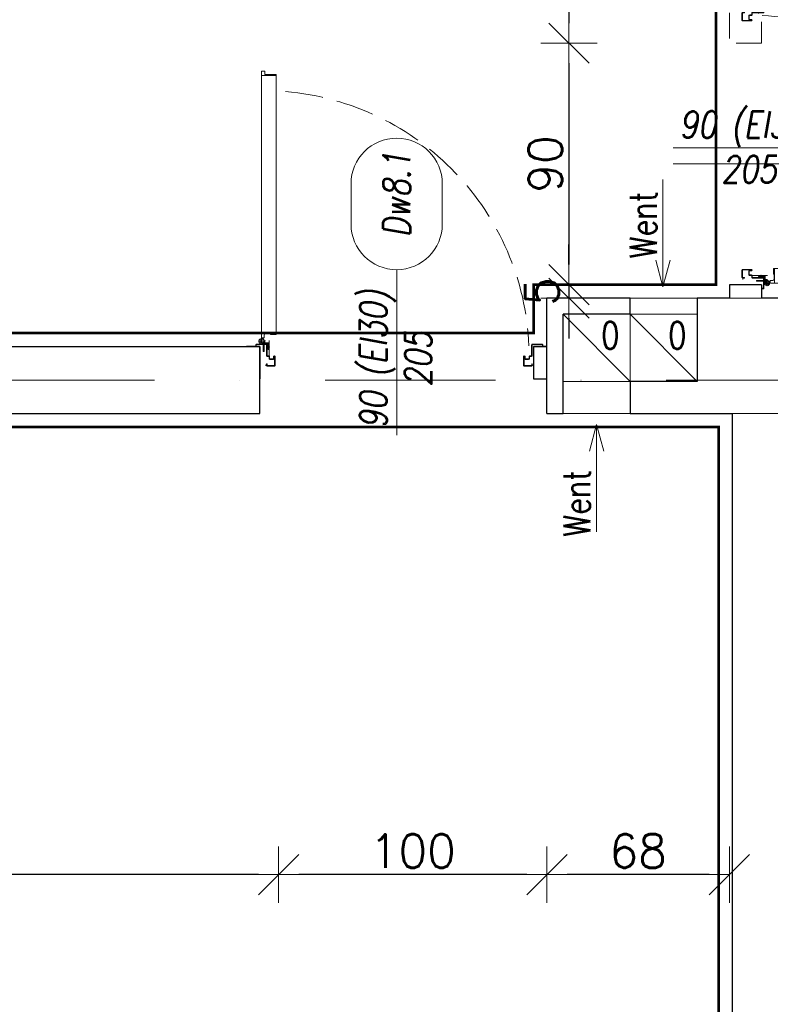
# Model space of a CAD drawing. Header units: millimetres. Extents: x 23192 to 177760, y -399809 to -79279.
# Tile 116 of 256: x 50813 to 51093, y -195172 to -194805. Entities that reach past the tile are written whole.
import ezdxf
from ezdxf.enums import TextEntityAlignment as Align

# ---------------------------------------------------------------- set-up
doc = ezdxf.new("R2010")
doc.units = ezdxf.units.MM
for name, pattern in [('2_3', [1, 0.5, -0.5]), ('CARKOVANA', [7.5, 5, -2.5]), ('CENTER', [0.6, 0.375, -0.075, 0.075, -0.075]), ('DASHDOT', [25.4, 12.7, -6.35, 0, -6.35]), ('Hidden Line', [391.222223, 282.222223, -109]), ('HIDDEN2', [4.7625, 3.175, -1.5875])]:
    doc.linetypes.add(name, pattern=pattern)
doc.layers.get('0').update_dxf_attribs({"lineweight": 0})
for name, color, linetype, lineweight in [('!! 0_ Istn-sciany', 3, 'Continuous', 30), ('!! 0_ Istn-widok', 1, 'Continuous', 15), ('!! 0_Istn-drzwi', 1, 'Continuous', 13), ('!! 0_Istn-went', 5, 'Continuous', 13), ('!! 1  WYDZIELENIE PPOŻ', 252, 'Continuous', 0), ('!! 1_drzwi-linia', 213, 'Continuous', 5), ('!! 2_drzwi opis', 151, 'Continuous', 9), ('!! wymiary osi', 250, 'Continuous', 9), ('0-osie-liniA', 14, 'DASHDOT', 5)]:
    doc.layers.add(name, color=color, linetype=linetype, lineweight=lineweight)
doc.layers.add('!! 1_Wyburzenia', color=252, linetype='CARKOVANA', lineweight=13, true_color=0x696969)
doc.styles.add('50', font='ROMANS.shx', dxfattribs={"width": 0.8, "height": 10})
doc.styles.add('ARCHETYP', font='romans.shx', dxfattribs={"height": 15})
doc.styles.add('TXT', font='simplex.shx')
doc.dimstyles.new('DIM50', dxfattribs={"dimscale": 5, "dimtxt": 2.5, "dimasz": 1.5, "dimexe": 0, "dimexo": 0, "dimgap": 0.5, "dimtad": 1, "dimdec": 4, "dimrnd": 0.5, "dimdsep": 46, "dimtxsty": 'TXT', "dimblk1": 'TICK1', "dimblk2": 'TICK1', "dimsah": 1, "dimcen": 0, "dimse1": 1, "dimse2": 1, "dimclrd": 1, "dimclre": 7, "dimclrt": 9, "dimadec": 0, "dimazin": 0, "dimtfac": 1, "dimtdec": 4, "dimtmove": 2, "dimatfit": 3, "dimldrblk": 'TICK1', "dimfxl": 1, "dimtolj": 1, "dimarcsym": 0})

# ---------------------------------------------------------------- blocks, each defined once
blk = doc.blocks.new('BLOK OSI')
at = {"layer": '0-osie-liniA', "ltscale": 5}
blk.add_lwpolyline([(48639.25763, -195002.0883), (55442.2848, -195002.0883)], dxfattribs=at)
blk = doc.blocks.new('TICK1')
at = {"color": 2}
blk.add_line((-1, -1), (1, 1), dxfattribs=at)
at = {"color": 0}
for p, q in [((0, -1.4), (0, 1.4)), ((0, 0), (-1, 0))]:
    blk.add_line(p, q, dxfattribs=at)
blk = doc.blocks.new('*D2597')
at = {"layer": '!! wymiary osi', "color": 1, "lineweight": -2, "transparency": 16777216}
blk.add_line((51017.9, -194509.09), (51017.9, -194806.09), dxfattribs=at)
at = {"layer": 'DEFPOINTS', "color": 0, "transparency": 16777216}
for p in [(51077.71, -194501.59), (51017.9, -194813.59), (51077.71, -194813.59)]:
    blk.add_point(p, dxfattribs=at)
at = {"layer": '!! wymiary osi', "color": 1, "lineweight": -2, "transparency": 16777216, "xscale": 7.5, "yscale": 7.5, "zscale": 7.5}
for p, rotation in [((51017.9, -194501.59), 90), ((51017.9, -194813.59), 270)]:
    blk.add_blockref('TICK1', p, dxfattribs=dict(at, rotation=rotation))
at = {"layer": '!! wymiary osi', "color": 9, "transparency": 16777216, "insert": (51009.15, -194657.59), "char_height": 12.5, "attachment_point": 5, "rotation": 90, "style": 'TXT'}
blk.add_mtext('\\A1;312', dxfattribs=at)
blk = doc.blocks.new('*D2598')
at = {"layer": '!! wymiary osi', "color": 1, "lineweight": -2, "transparency": 16777216}
blk.add_line((51017.9, -194821.09), (51017.9, -194896.09), dxfattribs=at)
at = {"layer": 'DEFPOINTS', "color": 0, "transparency": 16777216}
for p in [(51077.71, -194813.59), (51017.9, -194903.59), (51077.71, -194903.59)]:
    blk.add_point(p, dxfattribs=at)
at = {"layer": '!! wymiary osi', "color": 1, "lineweight": -2, "transparency": 16777216, "xscale": 7.5, "yscale": 7.5, "zscale": 7.5}
for p, rotation in [((51017.9, -194813.59), 90), ((51017.9, -194903.59), 270)]:
    blk.add_blockref('TICK1', p, dxfattribs=dict(at, rotation=rotation))
at = {"layer": '!! wymiary osi', "color": 9, "transparency": 16777216, "insert": (51009.15, -194858.59), "char_height": 12.5, "attachment_point": 5, "rotation": 90, "style": 'TXT'}
blk.add_mtext('\\A1;90', dxfattribs=at)
blk = doc.blocks.new('*D2599')
at = {"layer": '!! wymiary osi', "color": 1, "lineweight": -2, "transparency": 16777216}
for p, q in [((51017.9, -194896.09), (51017.9, -194888.59)), ((51017.9, -194903.59), (51017.9, -194908.59)), ((51017.9, -194916.09), (51017.9, -194923.59))]:
    blk.add_line(p, q, dxfattribs=at)
at = {"layer": 'DEFPOINTS', "color": 0, "transparency": 16777216}
for p in [(51077.71, -194903.59), (51017.9, -194908.59), (51077.71, -194908.59)]:
    blk.add_point(p, dxfattribs=at)
at = {"layer": '!! wymiary osi', "color": 1, "lineweight": -2, "transparency": 16777216, "xscale": 7.5, "yscale": 7.5, "zscale": 7.5}
for p, rotation in [((51017.9, -194903.59), 270), ((51017.9, -194908.59), 90)]:
    blk.add_blockref('TICK1', p, dxfattribs=dict(at, rotation=rotation))
at = {"layer": '!! wymiary osi', "color": 9, "transparency": 16777216, "insert": (51007.9, -194906.09), "char_height": 12.5, "attachment_point": 5, "rotation": 90, "style": 'TXT'}
blk.add_mtext('\\A1;5', dxfattribs=at)
blk = doc.blocks.new('*D2600')
at = {"layer": '!! wymiary osi', "color": 1, "lineweight": -2, "transparency": 16777216}
blk.add_line((51070.21, -195123.33), (51017.21, -195123.33), dxfattribs=at)
at = {"layer": 'DEFPOINTS', "color": 0, "transparency": 16777216}
for p in [(51009.71, -195060.37), (51077.71, -195060.37), (51009.71, -195123.33)]:
    blk.add_point(p, dxfattribs=at)
at = {"layer": '!! wymiary osi', "color": 1, "lineweight": -2, "transparency": 16777216, "xscale": 7.5, "yscale": 7.5, "zscale": 7.5, "rotation": 180}
blk.add_blockref('TICK1', (51009.71, -195123.33), dxfattribs=at)
at = {"layer": '!! wymiary osi', "color": 1, "lineweight": -2, "transparency": 16777216, "xscale": 7.5, "yscale": 7.5, "zscale": 7.5}
blk.add_blockref('TICK1', (51077.71, -195123.33), dxfattribs=at)
at = {"layer": '!! wymiary osi', "color": 9, "transparency": 16777216, "insert": (51043.71, -195114.58), "char_height": 12.5, "attachment_point": 5, "style": 'TXT'}
blk.add_mtext('\\A1;68', dxfattribs=at)
blk = doc.blocks.new('*D2601')
at = {"layer": '!! wymiary osi', "color": 1, "lineweight": -2, "transparency": 16777216}
blk.add_line((51002.21, -195123.33), (50917.21, -195123.33), dxfattribs=at)
at = {"layer": 'DEFPOINTS', "color": 0, "transparency": 16777216}
for p in [(50909.71, -195060.37), (51009.71, -195060.37), (50909.71, -195123.33)]:
    blk.add_point(p, dxfattribs=at)
at = {"layer": '!! wymiary osi', "color": 1, "lineweight": -2, "transparency": 16777216, "xscale": 7.5, "yscale": 7.5, "zscale": 7.5, "rotation": 180}
blk.add_blockref('TICK1', (50909.71, -195123.33), dxfattribs=at)
at = {"layer": '!! wymiary osi', "color": 1, "lineweight": -2, "transparency": 16777216, "xscale": 7.5, "yscale": 7.5, "zscale": 7.5}
blk.add_blockref('TICK1', (51009.71, -195123.33), dxfattribs=at)
at = {"layer": '!! wymiary osi', "color": 9, "transparency": 16777216, "insert": (50959.71, -195114.58), "char_height": 12.5, "attachment_point": 5, "style": 'TXT'}
blk.add_mtext('\\A1;100', dxfattribs=at)
blk = doc.blocks.new('*D2602')
at = {"layer": '!! wymiary osi', "color": 1, "lineweight": -2, "transparency": 16777216}
blk.add_line((50902.21, -195123.33), (50503.21, -195123.33), dxfattribs=at)
at = {"layer": 'DEFPOINTS', "color": 0, "transparency": 16777216}
for p in [(50495.71, -195060.37), (50909.71, -195060.37), (50495.71, -195123.33)]:
    blk.add_point(p, dxfattribs=at)
at = {"layer": '!! wymiary osi', "color": 1, "lineweight": -2, "transparency": 16777216, "xscale": 7.5, "yscale": 7.5, "zscale": 7.5, "rotation": 180}
blk.add_blockref('TICK1', (50495.71, -195123.33), dxfattribs=at)
at = {"layer": '!! wymiary osi', "color": 1, "lineweight": -2, "transparency": 16777216, "xscale": 7.5, "yscale": 7.5, "zscale": 7.5}
blk.add_blockref('TICK1', (50909.71, -195123.33), dxfattribs=at)
at = {"layer": '!! wymiary osi', "color": 9, "transparency": 16777216, "insert": (50702.71, -195114.58), "char_height": 12.5, "attachment_point": 5, "style": 'TXT'}
blk.add_mtext('\\A1;414', dxfattribs=at)
blk = doc.blocks.new('1_ok-opis')
blk.add_line((0, 111.61), (0, 50))
for points in [[(-17, 128.61), (-17, 143.61)], [(17, 128.61), (17, 143.61)]]:
    blk.add_lwpolyline(points)
for centre, start, end in [((0, 143.61), 0, 180), ((0, 128.61), 180, 0)]:
    blk.add_arc(centre, 17, start, end)
at = {"style": 'ARCHETYP'}
for tag, height, rotation, p in [('NR', 12, 90, (0, 136.9)), ('NR', 12, 270, (0, 136.9)), ('SZEROKOŚĆ', 10, 90, (-8, 78.29)), ('SZEROKOŚĆ', 10, 270, (8, 78.29)), ('WYSOKOŚĆ', 10, 270, (-8, 78.29)), ('WYSOKOŚĆ', 10, 90, (8, 78.29))]:
    blk.add_attdef(tag, text='', height=height, rotation=rotation, dxfattribs=at).set_placement(p, align=Align.MIDDLE)
blk = doc.blocks.new('zaw-dr-90-p')
at = {"color": 2, "linetype": 'CENTER', "ltscale": 0.2}
for p, q in [((12, 0), (-12, 0)), ((0, 12), (0, -12)), ((24.5, 24), (31, 24)), ((24.5, 19), (31, 19))]:
    blk.add_line(p, q, dxfattribs=at)
at = {"ltscale": 0.2}
for p, q in [((10, 12), (6.5, 12)), ((10, 0), (10, 6.5))]:
    blk.add_line(p, q, dxfattribs=at)
blk.add_lwpolyline([(10, 10), (10, 39), (6.5, 39), (6.5, 10)], dxfattribs=at)
blk.add_lwpolyline([(0, 6.5), (23.5, 6.5, 0.414214), (28, 11), (28, 31), (24.5, 31), (24.5, 11, -0.414214), (23.5, 10), (0, 10, 4.561698), (7.6, 6.5), (4.9, 4.2)], format="xyb", dxfattribs=at)
blk.add_lwpolyline([(-0.2, -0.2), (-2.5, -0.2), (-2.5, 0.2), (-0.2, 0.2), (-0.2, 2.5), (0.2, 2.5), (0.2, 0.2), (2.8, 0.2), (2.8, -0.2), (0.2, -0.2), (0.2, -2.8), (-0.2, -2.8)], close=True)
blk.add_circle((0, 0), 6.5, dxfattribs=at)
blk = doc.blocks.new('drzwi 90- sc 12')
for p, q in [((-13616.12, 20410.26), (-13616.12, 20411.46)), ((-13616.12, 20411.46), (-13615.02, 20411.46)), ((-13614.92, 20411.36), (-13614.92, 20313.77)), ((-13620.32, 20410.16), (-13620.32, 20313.77)), ((-13614.92, 20409.86), (-13620.32, 20409.86)), ((-13616.12, 20410.26), (-13620.22, 20410.26)), ((-13616.12, 20410.26), (-13620, 20410.26)), ((-13618.17, 20410.26), (-13616.22, 20410.26)), ((-13618.17, 20410.26), (-13616.22, 20410.26)), ((-13620.32, 20313.47), (-13620.32, 20317.97)), ((-13614.92, 20312.27), (-13614.92, 20317.97)), ((-13614.92, 20313.77), (-13620.32, 20313.77)), ((-13618.22, 20313.37), (-13620.22, 20313.37)), ((-13618.22, 20313.67), (-13618.22, 20313.37)), ((-13618.22, 20313.67), (-13616.42, 20313.67)), ((-13615.92, 20313.17), (-13615.92, 20312.17)), ((-13615.92, 20312.17), (-13615.02, 20312.17)), ((-13715.57, 20308.32), (-13715.57, 20308.56)), ((-13715.57, 20307.69), (-13715.57, 20308.56)), ((-13715.57, 20307.82), (-13715.57, 20308.56)), ((-13715.57, 20307.72), (-13715.37, 20307.72)), ((-13617.77, 20311.12), (-13617.77, 20305.72)), ((-13617.77, 20311.12), (-13617.77, 20305.72)), ((-13616.17, 20309.92), (-13617.37, 20309.92)), ((-13616.17, 20309.92), (-13616.17, 20311.02)), ((-13715.77, 20301.96), (-13716.27, 20301.96)), ((-13616.77, 20301.96), (-13616.27, 20301.96))]:
    blk.add_line(p, q)
for points in [[(-13665.27, 20284.96), (-13665.27, 20325.83)], [(-13615.57, 20309.64), (-13615.32, 20309.64), (-13615.32, 20309.82), (-13616.32, 20309.82), (-13616.32, 20309.64), (-13615.92, 20309.64)]]:
    blk.add_lwpolyline(points)
at = {"lineweight": 30}
for points in [[(-13716.27, 20308.92), (-13721.27, 20308.92)], [(-13716.27, 20308.92), (-13716.27, 20296.92)], [(-13614.27, 20308.92), (-13609.27, 20308.92)], [(-13614.27, 20308.92), (-13614.27, 20296.92)]]:
    blk.add_lwpolyline(points, dxfattribs=at)
at = {"ltscale": 0.2}
for points in [[(-13715.57, 20307.51), (-13715.57, 20309.48, 0.414214), (-13715.91, 20309.82), (-13719.43, 20309.82, 0.414214), (-13719.77, 20309.48), (-13719.77, 20308.92), (-13719.59, 20308.92), (-13719.59, 20309.48, -0.414214), (-13719.43, 20309.64), (-13716.97, 20309.64)], [(-13716.97, 20309.64), (-13715.91, 20309.64, -0.414214), (-13715.75, 20309.48), (-13715.75, 20307.51)], [(-13715.75, 20307.76), (-13715.75, 20305.58, 0.414214), (-13715.41, 20305.24), (-13714.96, 20305.24, -0.414214), (-13714.8, 20305.08), (-13714.8, 20304.48, 0.414214), (-13714.46, 20304.14), (-13713.28, 20304.14, 0.414214), (-13712.94, 20304.48), (-13712.94, 20305.15, -1), (-13712.75, 20305.15), (-13712.75, 20301.96, -0.414214), (-13712.91, 20301.8), (-13715.43, 20301.8, -0.414214), (-13715.59, 20301.96), (-13715.59, 20302.52), (-13715.77, 20302.52), (-13715.77, 20301.96, 0.414214), (-13715.43, 20301.62), (-13712.91, 20301.62, 0.414214), (-13712.57, 20301.96), (-13712.57, 20305.15, 1), (-13713.12, 20305.15), (-13713.12, 20304.48, -0.414214), (-13713.28, 20304.32), (-13714.46, 20304.32, -0.414214), (-13714.62, 20304.48), (-13714.62, 20305.08, 0.414214), (-13714.96, 20305.42), (-13715.41, 20305.42, -0.414214), (-13715.57, 20305.58), (-13715.57, 20307.64)], [(-13615.92, 20309.64), (-13616.63, 20309.64, 0.414214), (-13616.79, 20309.48), (-13616.79, 20305.58, -0.414214), (-13617.13, 20305.24), (-13617.58, 20305.24, 0.414214), (-13617.74, 20305.08), (-13617.74, 20304.48, -0.414214), (-13618.08, 20304.14), (-13619.26, 20304.14, -0.414214), (-13619.6, 20304.48), (-13619.6, 20305.15, 1), (-13619.79, 20305.15), (-13619.79, 20301.96, 0.414214), (-13619.63, 20301.8), (-13617.11, 20301.8, 0.414214), (-13616.95, 20301.96), (-13616.95, 20302.52), (-13616.77, 20302.52), (-13616.77, 20301.96, -0.414214), (-13617.11, 20301.62), (-13619.63, 20301.62, -0.414214), (-13619.97, 20301.96), (-13619.97, 20305.15, -1), (-13619.42, 20305.15), (-13619.42, 20304.48, 0.414214), (-13619.26, 20304.32), (-13618.08, 20304.32, 0.414214), (-13617.92, 20304.48), (-13617.92, 20305.08, -0.414214), (-13617.58, 20305.42), (-13617.13, 20305.42, 0.414214), (-13616.97, 20305.58), (-13616.97, 20309.48, -0.414214), (-13616.63, 20309.82), (-13613.11, 20309.82, -0.414214), (-13612.77, 20309.48), (-13612.77, 20308.92), (-13612.95, 20308.92), (-13612.95, 20309.48, 0.414214), (-13613.11, 20309.64), (-13615.57, 20309.64)]]:
    blk.add_lwpolyline(points, format="xyb", dxfattribs=at)
blk.add_lwpolyline([(-13616.79, 20308.82), (-13616.97, 20308.82), (-13616.97, 20307.42), (-13616.79, 20307.42)], close=True)
for centre, radius, start, end in [((-13615.02, 20411.36), 0.1, 0, 90), ((-13620.22, 20410.16), 0.1, 90, 180), ((-13620.22, 20313.47), 0.1, 180, 270), ((-13616.42, 20313.17), 0.5, 0, 90), ((-13615.02, 20312.27), 0.1, 270, 0), ((-13616.27, 20311.02), 0.1, 0, 90)]:
    blk.add_arc(centre, radius, start, end)
at = {"linetype": 'Hidden Line', "lineweight": 9, "ltscale": 0.05}
blk.add_arc((-13615.5, 20305.14), 99.12, 94.8005, 177.6944, dxfattribs=at)
at = {"xscale": 0.09999999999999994, "yscale": 0.09999999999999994, "zscale": 0.09999999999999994, "rotation": 180.0000000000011}
blk.add_blockref('zaw-dr-90-p', (-13614.92, 20310.92), dxfattribs=at)

msp = doc.modelspace()

# ---------------------------------------------------------------- linework, layer by layer
at = {"layer": '!! 0_ Istn-sciany'}
for points in [[(51077.71142, -194903.5883), (51077.71142, -194908.5883)], [(51089.71142, -194903.5883), (51077.71142, -194903.5883)], [(51089.71142, -194903.5883), (51089.71142, -194908.5883)], [(51040.71142, -194908.5883), (51009.71142, -194908.5883)], [(51009.71142, -194951.5883), (51009.71142, -194908.5883)], [(51040.71142, -194914.5883), (51040.71142, -194908.5883)], [(51077.71142, -194908.5883), (51065.71142, -194908.5883)], [(51065.71142, -194908.5883), (51065.71142, -194939.5883)], [(51172.71142, -194908.5883), (51089.71142, -194908.5883)], [(51040.71142, -194914.5883), (51015.71142, -194914.5883)], [(51015.71142, -194951.5883), (51015.71142, -194914.5883)], [(50795.71142, -194926.5883), (50902.71139, -194926.5883)], [(50902.71139, -194951.5883), (50902.71139, -194926.5883)], [(51009.71142, -194926.58829), (51004.71142, -194926.58829), (51004.71143, -194938.58829), (51009.71142, -194938.58829)], [(51065.71142, -194939.5883), (51040.71142, -194939.5883)], [(51040.71142, -194939.5883), (51040.71142, -194951.5883)], [(50495.71142, -194951.5883), (50902.71139, -194951.5883)], [(51009.71142, -194951.5883), (51015.71142, -194951.5883)], [(51040.71142, -194951.5883), (51078.71142, -194951.5883)], [(51078.71142, -194951.5883), (51078.71142, -195587.5883)]]:
    msp.add_lwpolyline(points, dxfattribs=at)
at = {"layer": '!! 0_ Istn-widok'}
for points in [[(51077.71142, -194908.5883), (51089.71142, -194908.5883)], [(51078.71142, -194951.5883), (51103.71142, -194951.5883)]]:
    msp.add_lwpolyline(points, dxfattribs=at)
at = {"layer": '!! 0_Istn-drzwi'}
for points in [[(51056.71142, -194852.58826), (51106.71142, -194852.58826)], [(51056.71142, -194858.5883), (51106.71142, -194858.5883)]]:
    msp.add_lwpolyline(points, dxfattribs=at)
at = {"layer": '!! 0_Istn-went'}
for points in [[(51052.964, -194864.36529), (51052.964, -194904.41181)], [(51052.964, -194904.41181), (51050.2845, -194894.41181)], [(51052.964, -194904.41181), (51055.64349, -194894.41181)], [(51040.71142, -194908.5883), (51065.71142, -194908.5883)], [(51015.71142, -194914.5883), (51040.71142, -194939.5883)], [(51040.71142, -194914.5883), (51065.71142, -194939.5883)], [(51040.71142, -194951.5883), (51015.71142, -194951.5883)], [(51028.21142, -194955.64023), (51025.53193, -194965.64023)], [(51028.21142, -194995.68676), (51028.21142, -194955.64023)], [(51028.21142, -194955.64023), (51030.89092, -194965.64023)]]:
    msp.add_lwpolyline(points, dxfattribs=at)
for points in [[(51015.71142, -194939.5883), (51040.71142, -194939.5883), (51040.71142, -194914.5883), (51015.71142, -194914.5883)], [(51040.71142, -194939.5883), (51065.71142, -194939.5883), (51065.71142, -194914.5883), (51040.71142, -194914.5883)]]:
    msp.add_lwpolyline(points, close=True, dxfattribs=at)
at = {"layer": '!! 1  WYDZIELENIE PPOŻ', "color": 20, "linetype": '2_3', "ltscale": 10, "true_color": 0xf65c09, "const_width": 1}
for points in [[(51216.21802, -194356.5883), (50208.71142, -194356.5883), (50208.71142, -194816.5883), (50390.71142, -194816.5883), (50390.71142, -194921.5883), (51004.71142, -194921.5883), (51004.71142, -194903.5883), (51072.71142, -194903.5883), (51072.71142, -194496.5883), (51216.21802, -194496.5883)], [(50208.71142, -195582.5883), (51073.71142, -195582.5883), (51073.71142, -194956.5883), (50208.71142, -194956.5883)]]:
    msp.add_lwpolyline(points, close=True, dxfattribs=at)
at = {"layer": '!! 1_Wyburzenia', "linetype": 'HIDDEN2', "ltscale": 3}
for points in [[(51077.71142, -194802.32243), (51077.71142, -194813.5883)], [(51089.71142, -194805.57518), (51089.71142, -194813.5883)], [(51089.71142, -194813.5883), (51077.71142, -194813.5883)]]:
    msp.add_lwpolyline(points, dxfattribs=at)

# ---------------------------------------------------------------- block references
at = {"layer": '!! 1_drzwi-linia', "rotation": 270.000005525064}
msp.add_blockref('drzwi 90- sc 12', (30780.7884, -208517.85988), dxfattribs=at)
at = {"layer": '!! 1_drzwi-linia', "xscale": -1, "rotation": 359.999994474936}
msp.add_blockref('drzwi 90- sc 12', (37288.43985, -215235.51132), dxfattribs=at)
at = {"layer": '!! 2_drzwi opis'}
ref = msp.add_blockref('1_ok-opis', (51006.71104, -194852.58826), dxfattribs=dict(at, xscale=-1, rotation=269.9999963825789))
ref.add_attrib('WYSOKOŚĆ', '90 (EI30)', dxfattribs={"layer": '0', "height": 10, "rotation": 359.9999964, "style": '50', "oblique": 10, "width": 0.8}).set_placement((51085.00189, -194844.58826), align=Align.MIDDLE)
ref.add_attrib('SZEROKOŚĆ', '205', dxfattribs={"layer": '0', "height": 10, "rotation": 359.9999964, "style": '50', "oblique": 10, "width": 0.8}).set_placement((51085.00189, -194860.58826), align=Align.MIDDLE)
ref.add_attrib('NR', 'Dw8.1', dxfattribs={"layer": '0', "height": 10, "rotation": 359.9999964, "style": '50', "oblique": 10, "width": 0.8}).set_placement((51146.36604, -194852.58827), align=Align.MIDDLE)
ref = msp.add_blockref('1_ok-opis', (50953.71146, -195009.58868), dxfattribs=dict(at, xscale=-1, rotation=359.9999963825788))
ref.add_attrib('WYSOKOŚĆ', '90 (EI30)', dxfattribs={"layer": '0', "height": 10, "rotation": 89.9999964, "style": '50', "oblique": 10, "width": 0.8}).set_placement((50945.71147, -194931.29783), align=Align.MIDDLE)
ref.add_attrib('SZEROKOŚĆ', '205', dxfattribs={"layer": '0', "height": 10, "rotation": 89.9999964, "style": '50', "oblique": 10, "width": 0.8}).set_placement((50961.71147, -194931.29783), align=Align.MIDDLE)
ref.add_attrib('NR', 'Dw8.1', dxfattribs={"layer": '0', "height": 10, "rotation": 89.9999964, "style": '50', "oblique": 10, "width": 0.8}).set_placement((50953.71147, -194869.93369), align=Align.MIDDLE)
at = {"layer": '!! wymiary osi'}
msp.add_blockref('BLOK OSI', (0, 63), dxfattribs=at)

# ---------------------------------------------------------------- texts
at = {"layer": '!! 0_Istn-went', "style": 'ARCHETYP', "width": 0.8}
for s, rotation, p in [('Went', 90, (51050.63377, -194893.74206)), ('0', 0, (51029.87286, -194927.41077)), ('0', 0, (51054.87286, -194927.41077)), ('Went', 90, (51025.8812, -194997.47365))]:
    msp.add_text(s, height=10, rotation=rotation, dxfattribs=at).set_placement(p)

# ---------------------------------------------------------------- dimensions: what is measured, and where the dimension line sits
at = {"layer": '!! wymiary osi'}
for base, p1, p2, picture, middle in [((51017.90395, -194813.5883), (51077.71142, -194501.5883), (51077.71142, -194813.5883), '*D2597', (51009.15395, -194657.5883)), ((51017.90395, -194903.5883), (51077.71142, -194813.5883), (51077.71142, -194903.5883), '*D2598', (51009.15395, -194858.5883)), ((51017.90395, -194908.5883), (51077.71142, -194903.5883), (51077.71142, -194908.5883), '*D2599', (51007.90395, -194906.0883))]:
    dim = msp.add_linear_dim(base=base, p1=p1, p2=p2, angle=90, dimstyle='DIM50', dxfattribs=at)
    dim.commit()
    dim.dimension.update_dxf_attribs({"geometry": picture, "text_midpoint": middle})
for base, p1, p2, picture, middle in [((50495.71142, -195123.33382), (50909.71142, -195060.3734), (50495.71142, -195060.3734), '*D2602', (50702.71142, -195114.58382)), ((50909.71142, -195123.33382), (51009.71142, -195060.3734), (50909.71142, -195060.3734), '*D2601', (50959.71142, -195114.58382)), ((51009.71142, -195123.33382), (51077.71142, -195060.3734), (51009.71142, -195060.3734), '*D2600', (51043.71142, -195114.58382))]:
    dim = msp.add_linear_dim(base=base, p1=p1, p2=p2, dimstyle='DIM50', dxfattribs=at)
    dim.commit()
    dim.dimension.update_dxf_attribs({"geometry": picture, "text_midpoint": middle})

doc.saveas('drawing.dxf')
